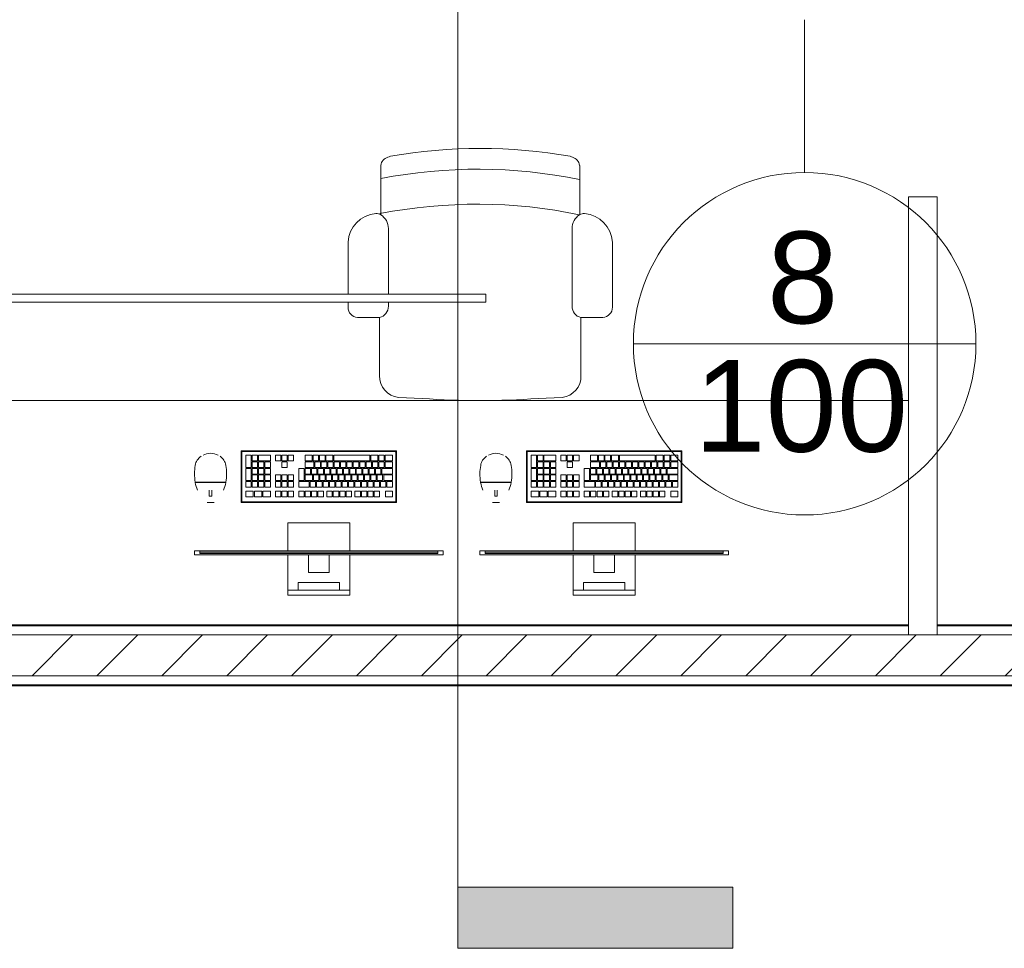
# Model space of a CAD drawing. Header units: metres. Extents: x 2.9 to 42.3, y -72.9 to -49.3.
# Tile 244 of 256: x 32.4 to 34.8, y -72.6 to -70.3. Entities that reach past the tile are written whole.
import ezdxf

# ---------------------------------------------------------------- set-up
doc = ezdxf.new("R2010")
doc.units = ezdxf.units.M
for name, color, linetype, lineweight in [('A-FLOR', 7, 'Continuous', 18), ('A-GENM', 7, 'Continuous', 18), ('A-WALL', 7, 'Continuous', 18), ('A-WALL-PATT', 7, 'Continuous', 18), ('G-ANNO-SYMB', 7, 'Continuous', 9), ('I-FURN', 7, 'Continuous', 18), ('I-WALL', 7, 'Continuous', 18)]:
    doc.layers.add(name, color=color, linetype=linetype, lineweight=lineweight)
doc.layers.add('M-HVAC-CDFF-IDEN', color=1, linetype='Continuous', lineweight=9, true_color=0xff0000)
doc.styles.add('Arial_2', font='arial.ttf', dxfattribs={"height": 0.225})
pattern_1 = [(50, (21.555, -62.929), (0.546555, -0.047815), [0.05715, -0.62865]), (355, (21.555, -62.929), (-0.105728, 0.573166), [0.04572, -0.50292]), (100.451, (21.601, -62.933), (0.440828, 0.525349), [0.04857, -0.53427]), (46.184, (21.555, -62.776), (0.813237, -0.12613), [0.08573, -0.94298]), (96.636, (21.623, -62.787), (0.712212, 0.742287), [0.07286, -0.80141]), (351.184, (21.555, -62.776), (0.712217, 0.742274), [0.06858, -0.75438]), (21, (21.631, -62.814), (0.454846, -0.306795), [0.05715, -0.62865]), (326, (21.631, -62.814), (0.185405, 0.55256), [0.04572, -0.50292]), (71.451, (21.669, -62.84), (0.640251, 0.245763), [0.04857, -0.53427]), (37.5, (21.555, -62.929), (0.009261, 0.2536672), [0.02515, -0.47168, 0.02515, -0.48539, -0.50482]), (37.5, (21.555, -62.929), (0.009261, 0.2536672), [-1.007, 0.02515, -0.47968]), (7.5, (21.555, -62.929), (0.2004558, 0.300546), [0.02515, -0.26594, 0.02515, -0.46025, -0.1924]), (7.5, (21.555, -62.929), (0.2004558, 0.300546), [-0.77648, 0.02515, -0.16726]), (327.5, (21.385, -62.929), (0.4067682, -0.0171882), [0.02515, -0.16535, 0.02515, -0.56921, -0.78867]), (327.5, (21.385, -62.929), (0.4067682, -0.0171882), [-0.78486, 0.02515, -0.76352]), (317.5, (21.309, -62.929), (0.444383, 0.0762794), [0.02515, -0.2225, 0.02515, -0.36957, -0.56007]), (317.5, (21.309, -62.929), (0.444383, 0.0762794), [-0.64237, 0.02515, -0.53492])]

# ---------------------------------------------------------------- blocks, each defined once
blk = doc.blocks.new('CADEIRA GIRATÓRIA OPERACIONAL COM BRAÇO - High Back Fully Upholstered-V9-2PAV')
at = {"layer": 'I-FURN', "color": 253, "true_color": 0xaaaaaa}
for p, q in [((-0.1421, -0.0052), (-0.2007, -0.0078)), ((0.2007, -0.0078), (0.1421, -0.0052)), ((-0.2469, -0.0612), (-0.2469, -0.2036)), ((0.2469, -0.2036), (0.2469, -0.0612)), ((-0.2469, -0.2036), (-0.3007, -0.2036)), ((0.3007, -0.2036), (0.2469, -0.2036)), ((-0.3242, -0.2293), (-0.3242, -0.3887)), ((-0.2252, -0.2315), (-0.2252, -0.4225)), ((0.2252, -0.2315), (0.2252, -0.2411)), ((0.3242, -0.2411), (0.3242, -0.2293)), ((0.2252, -0.2611), (0.2252, -0.4225)), ((0.3242, -0.3887), (0.3242, -0.2611)), ((-0.2439, -0.4559), (-0.2439, -0.5772)), ((0.2439, -0.5772), (0.2439, -0.4559))]:
    blk.add_line(p, q, dxfattribs=at)
for centre, radius, start, end in [((0, -1.953), 1.953, 85.8275, 94.1725), ((-0.195, -0.0595), 0.052, 96.2753, 181.8688), ((0.195, -0.0595), 0.052, 358.1312, 83.7247), ((-0.2983, -0.2293), 0.0259, 95.2759, 180), ((-0.2539, -0.2315), 0.0287, 360, 75.9119), ((0.2539, -0.2315), 0.0287, 104.0881, 180), ((0.2983, -0.2293), 0.0259, 360, 84.7241), ((-0.2492, -0.3843), 0.0751, 183.3831, 264.7806), ((0.2492, -0.3843), 0.0751, 275.2194, 356.6169), ((-0.2643, -0.4225), 0.0391, 301.4893, 360), ((0.2643, -0.4225), 0.0391, 180, 238.5107), ((-0.2543, -0.4408), 0.0184, 264.7806, 304.7545), ((0.0083, 0.7541), 1.236, 258.2294, 281.0827), ((0.2543, -0.4408), 0.0184, 235.2455, 275.2194), ((0.2543, -0.4408), 0.0184, 235.2455, 275.2194), ((0.0063, 0.6682), 1.236, 258.3229, 281.0827), ((-0.2192, -0.5734), 0.0249, 188.7931, 252.7089), ((0.2192, -0.5734), 0.0249, 287.2911, 351.2069), ((-0.1985, -0.5252), 0.0773, 248.6542, 253.5306), ((0, 0.6572), 1.2757, 260.0509, 279.9491), ((0.1985, -0.5252), 0.0773, 286.4694, 291.3458)]:
    blk.add_arc(centre, radius, start, end, dxfattribs=at)
blk = doc.blocks.new('COMPUTADOR_ TECLADO_MONITOR_MOUSE - Keyboard-V10-2PAV')
at = {"layer": 'A-GENM', "color": 253, "true_color": 0xaaaaaa}
for p, q in [((0.0762, 0.2274), (-0.0762, 0.2274)), ((-0.0762, 0.2274), (-0.0762, 0.2147)), ((0.0762, 0.2147), (0.0762, 0.2274)), ((-0.0762, 0.2147), (0.0762, 0.2147)), ((-0.0762, 0.2084), (-0.0762, 0.2147)), ((-0.0762, 0.1278), (-0.0762, 0.2084)), ((0.0508, 0.2147), (-0.0508, 0.2147)), ((-0.0508, 0.2147), (-0.0508, 0.1957)), ((-0.0508, 0.1957), (0.0508, 0.1957)), ((0.0508, 0.1957), (0.0508, 0.2147)), ((0.0762, 0.2147), (0.0762, 0.2084)), ((0.0762, 0.2084), (0.0762, 0.1278)), ((0.0254, 0.1711), (-0.0254, 0.1711)), ((-0.0254, 0.1711), (-0.0254, 0.1278)), ((0.0254, 0.1278), (0.0254, 0.1711)), ((0.3048, 0.1278), (-0.3048, 0.1278)), ((-0.3048, 0.1278), (-0.3048, 0.1183)), ((-0.2921, 0.1183), (-0.2921, 0.1246)), ((-0.2921, 0.1246), (0.2921, 0.1246)), ((0.2921, 0.1246), (-0.2921, 0.1246)), ((-0.2921, 0.1246), (-0.2921, 0.1214)), ((-0.2921, 0.1214), (0.2921, 0.1214)), ((-0.0254, 0.1278), (0.0254, 0.1278)), ((0.2921, 0.1246), (0.2921, 0.1183)), ((0.2921, 0.1214), (0.2921, 0.1246)), ((0.3048, 0.1183), (0.3048, 0.1278)), ((-0.3048, 0.1183), (-0.2921, 0.1183)), ((0.2921, 0.1183), (-0.2921, 0.1183)), ((-0.0762, 0.0496), (-0.0762, 0.1183)), ((0.0762, 0.1183), (0.0762, 0.0496)), ((0.2921, 0.1183), (0.3048, 0.1183)), ((-0.0762, 0.0496), (0.0762, 0.0496)), ((-0.1905, 0), (0.1905, 0)), ((-0.1905, -0.127), (-0.1905, 0)), ((-0.1889, -0.0032), (-0.1889, -0.1238)), ((0.1873, -0.0016), (-0.1873, -0.0016)), ((-0.1632, -0.0146), (-0.1808, -0.0146)), ((-0.1808, -0.0146), (-0.1808, -0.0285)), ((-0.1632, -0.0285), (-0.1632, -0.0146)), ((-0.1358, -0.0146), (-0.149, -0.0146)), ((-0.149, -0.0146), (-0.149, -0.0285)), ((-0.1358, -0.0285), (-0.1358, -0.0146)), ((-0.1201, -0.0146), (-0.1333, -0.0146)), ((-0.1333, -0.0146), (-0.1333, -0.0285)), ((-0.1201, -0.0285), (-0.1201, -0.0146)), ((-0.1044, -0.0146), (-0.1177, -0.0146)), ((-0.1177, -0.0146), (-0.1177, -0.0285)), ((-0.1044, -0.0285), (-0.1044, -0.0146)), ((-0.0887, -0.0146), (-0.102, -0.0146)), ((-0.102, -0.0146), (-0.102, -0.0285)), ((-0.0887, -0.0285), (-0.0887, -0.0146)), ((-0.0668, -0.0146), (-0.0801, -0.0146)), ((-0.0801, -0.0146), (-0.0801, -0.0285)), ((-0.0668, -0.0285), (-0.0668, -0.0146)), ((-0.0512, -0.0146), (-0.0644, -0.0146)), ((-0.0644, -0.0146), (-0.0644, -0.0285)), ((-0.0512, -0.0285), (-0.0512, -0.0146)), ((-0.0355, -0.0146), (-0.0488, -0.0146)), ((-0.0488, -0.0146), (-0.0488, -0.0285)), ((-0.0355, -0.0285), (-0.0355, -0.0146)), ((-0.0198, -0.0146), (-0.0331, -0.0146)), ((-0.0331, -0.0146), (-0.0331, -0.0285)), ((-0.0198, -0.0285), (-0.0198, -0.0146)), ((0.0021, -0.0146), (-0.0112, -0.0146)), ((-0.0112, -0.0146), (-0.0112, -0.0285)), ((0.0021, -0.0285), (0.0021, -0.0146)), ((0.0177, -0.0146), (0.0045, -0.0146)), ((0.0045, -0.0146), (0.0045, -0.0285)), ((0.0177, -0.0285), (0.0177, -0.0146)), ((0.0334, -0.0146), (0.0202, -0.0146)), ((0.0202, -0.0146), (0.0202, -0.0285)), ((0.0334, -0.0285), (0.0334, -0.0146)), ((0.0491, -0.0146), (0.0358, -0.0146)), ((0.0358, -0.0146), (0.0358, -0.0285)), ((0.0491, -0.0285), (0.0491, -0.0146)), ((0.075, -0.0146), (0.0617, -0.0146)), ((0.0617, -0.0146), (0.0617, -0.0285)), ((0.075, -0.0285), (0.075, -0.0146)), ((0.0906, -0.0146), (0.0774, -0.0146)), ((0.0774, -0.0146), (0.0774, -0.0285)), ((0.0906, -0.0285), (0.0906, -0.0146)), ((0.1063, -0.0146), (0.093, -0.0146)), ((0.093, -0.0146), (0.093, -0.0285)), ((0.1063, -0.0285), (0.1063, -0.0146)), ((0.1372, -0.0146), (0.1188, -0.0146)), ((0.1188, -0.0146), (0.1188, -0.0285)), ((0.1372, -0.0285), (0.1372, -0.0146)), ((0.1581, -0.0146), (0.1398, -0.0146)), ((0.1398, -0.0146), (0.1398, -0.0285)), ((0.1581, -0.0285), (0.1581, -0.0146)), ((0.1791, -0.0146), (0.1607, -0.0146)), ((0.1607, -0.0146), (0.1607, -0.0285)), ((0.1791, -0.0285), (0.1791, -0.0146)), ((0.1889, -0.1238), (0.1889, -0.0032)), ((0.1905, 0), (0.1905, -0.127)), ((0.2742, 0), (0.2569, 0)), ((0.2686, -0.0156), (0.2622, -0.0156)), ((0.2622, -0.0156), (0.2622, -0.0303)), ((0.2686, -0.0303), (0.2686, -0.0156)), ((-0.1808, -0.0285), (-0.1632, -0.0285)), ((-0.1671, -0.0376), (-0.1804, -0.0376)), ((-0.1804, -0.0376), (-0.1804, -0.0515)), ((-0.1671, -0.0515), (-0.1671, -0.0376)), ((-0.1514, -0.0376), (-0.1647, -0.0376)), ((-0.1647, -0.0376), (-0.1647, -0.0515)), ((-0.1514, -0.0515), (-0.1514, -0.0376)), ((-0.149, -0.0285), (-0.1358, -0.0285)), ((-0.1358, -0.0376), (-0.149, -0.0376)), ((-0.149, -0.0376), (-0.149, -0.0515)), ((-0.1358, -0.0515), (-0.1358, -0.0376)), ((-0.1333, -0.0285), (-0.1201, -0.0285)), ((-0.1201, -0.0376), (-0.1333, -0.0376)), ((-0.1333, -0.0376), (-0.1333, -0.0515)), ((-0.1201, -0.0515), (-0.1201, -0.0376)), ((-0.1177, -0.0285), (-0.1044, -0.0285)), ((-0.1044, -0.0376), (-0.1177, -0.0376)), ((-0.1177, -0.0376), (-0.1177, -0.0515)), ((-0.1044, -0.0515), (-0.1044, -0.0376)), ((-0.102, -0.0285), (-0.0887, -0.0285)), ((-0.0887, -0.0376), (-0.102, -0.0376)), ((-0.102, -0.0376), (-0.102, -0.0515)), ((-0.0887, -0.0515), (-0.0887, -0.0376)), ((-0.0731, -0.0376), (-0.0863, -0.0376)), ((-0.0863, -0.0376), (-0.0863, -0.0515)), ((-0.0801, -0.0285), (-0.0668, -0.0285)), ((-0.0731, -0.0515), (-0.0731, -0.0376)), ((-0.0574, -0.0376), (-0.0706, -0.0376)), ((-0.0706, -0.0376), (-0.0706, -0.0515)), ((-0.0644, -0.0285), (-0.0512, -0.0285)), ((-0.0574, -0.0515), (-0.0574, -0.0376)), ((-0.0417, -0.0376), (-0.055, -0.0376)), ((-0.055, -0.0376), (-0.055, -0.0515)), ((-0.0488, -0.0285), (-0.0355, -0.0285)), ((-0.0417, -0.0515), (-0.0417, -0.0376)), ((-0.026, -0.0376), (-0.0393, -0.0376)), ((-0.0393, -0.0376), (-0.0393, -0.0515)), ((-0.0331, -0.0285), (-0.0198, -0.0285)), ((-0.026, -0.0515), (-0.026, -0.0376)), ((-0.0103, -0.0376), (-0.0236, -0.0376)), ((-0.0236, -0.0376), (-0.0236, -0.0515)), ((-0.0112, -0.0285), (0.0021, -0.0285)), ((-0.0103, -0.0515), (-0.0103, -0.0376)), ((0.0053, -0.0376), (-0.0079, -0.0376)), ((-0.0079, -0.0376), (-0.0079, -0.0515)), ((0.0045, -0.0285), (0.0177, -0.0285)), ((0.0053, -0.0515), (0.0053, -0.0376)), ((0.021, -0.0376), (0.0077, -0.0376)), ((0.0077, -0.0376), (0.0077, -0.0515)), ((0.0202, -0.0285), (0.0334, -0.0285)), ((0.021, -0.0515), (0.021, -0.0376)), ((0.0491, -0.0376), (0.0234, -0.0376)), ((0.0234, -0.0376), (0.0234, -0.0515)), ((0.0358, -0.0285), (0.0491, -0.0285)), ((0.0491, -0.0515), (0.0491, -0.0376)), ((0.0617, -0.0285), (0.075, -0.0285)), ((0.075, -0.0376), (0.0617, -0.0376)), ((0.0617, -0.0376), (0.0617, -0.0515)), ((0.075, -0.0515), (0.075, -0.0376)), ((0.0774, -0.0285), (0.0906, -0.0285)), ((0.0906, -0.0376), (0.0774, -0.0376)), ((0.0774, -0.0376), (0.0774, -0.0515)), ((0.0906, -0.0515), (0.0906, -0.0376)), ((0.093, -0.0285), (0.1063, -0.0285)), ((0.1063, -0.0376), (0.093, -0.0376)), ((0.093, -0.0376), (0.093, -0.0515)), ((0.1063, -0.0515), (0.1063, -0.0376)), ((0.1188, -0.0285), (0.1372, -0.0285)), ((0.1321, -0.0376), (0.1188, -0.0376)), ((0.1188, -0.0376), (0.1188, -0.0515)), ((0.1321, -0.0515), (0.1321, -0.0376)), ((0.1477, -0.0376), (0.1345, -0.0376)), ((0.1345, -0.0376), (0.1345, -0.0515)), ((0.1398, -0.0285), (0.1581, -0.0285)), ((0.1477, -0.0515), (0.1477, -0.0376)), ((0.1634, -0.0376), (0.1501, -0.0376)), ((0.1501, -0.0376), (0.1501, -0.0515)), ((0.1607, -0.0285), (0.1791, -0.0285)), ((0.1634, -0.0515), (0.1634, -0.0376)), ((0.1791, -0.0376), (0.1658, -0.0376)), ((0.1658, -0.0376), (0.1658, -0.0515)), ((0.1791, -0.0515), (0.1791, -0.0376)), ((-0.1804, -0.0515), (-0.1671, -0.0515)), ((-0.1591, -0.0539), (-0.1804, -0.0539)), ((-0.1804, -0.0539), (-0.1804, -0.0678)), ((-0.1804, -0.0678), (-0.1591, -0.0678)), ((-0.1547, -0.0702), (-0.1804, -0.0702)), ((-0.1804, -0.0702), (-0.1804, -0.0841)), ((-0.1647, -0.0515), (-0.1514, -0.0515)), ((-0.1591, -0.0678), (-0.1591, -0.0539)), ((-0.1434, -0.0539), (-0.1566, -0.0539)), ((-0.1566, -0.0539), (-0.1566, -0.0678)), ((-0.1566, -0.0678), (-0.1434, -0.0678)), ((-0.1547, -0.0841), (-0.1547, -0.0702)), ((-0.139, -0.0702), (-0.1523, -0.0702)), ((-0.1523, -0.0702), (-0.1523, -0.0841)), ((-0.149, -0.0515), (-0.1358, -0.0515)), ((-0.1434, -0.0678), (-0.1434, -0.0539)), ((-0.1277, -0.0539), (-0.141, -0.0539)), ((-0.141, -0.0539), (-0.141, -0.0678)), ((-0.141, -0.0678), (-0.1277, -0.0678)), ((-0.139, -0.0841), (-0.139, -0.0702)), ((-0.1233, -0.0702), (-0.1366, -0.0702)), ((-0.1366, -0.0702), (-0.1366, -0.0841)), ((-0.1333, -0.0515), (-0.1201, -0.0515)), ((-0.1277, -0.0678), (-0.1277, -0.0539)), ((-0.112, -0.0539), (-0.1253, -0.0539)), ((-0.1253, -0.0539), (-0.1253, -0.0678)), ((-0.1253, -0.0678), (-0.112, -0.0678)), ((-0.1233, -0.0841), (-0.1233, -0.0702)), ((-0.1076, -0.0702), (-0.1209, -0.0702)), ((-0.1209, -0.0702), (-0.1209, -0.0841)), ((-0.1177, -0.0515), (-0.1044, -0.0515)), ((-0.112, -0.0678), (-0.112, -0.0539)), ((-0.0964, -0.0539), (-0.1096, -0.0539)), ((-0.1096, -0.0539), (-0.1096, -0.0678)), ((-0.1096, -0.0678), (-0.0964, -0.0678)), ((-0.1076, -0.0841), (-0.1076, -0.0702)), ((-0.092, -0.0702), (-0.1052, -0.0702)), ((-0.1052, -0.0702), (-0.1052, -0.0841)), ((-0.102, -0.0515), (-0.0887, -0.0515)), ((-0.0964, -0.0678), (-0.0964, -0.0539)), ((-0.0807, -0.0539), (-0.0939, -0.0539)), ((-0.0939, -0.0539), (-0.0939, -0.0678)), ((-0.0939, -0.0678), (-0.0807, -0.0678)), ((-0.092, -0.0841), (-0.092, -0.0702)), ((-0.0763, -0.0702), (-0.0896, -0.0702)), ((-0.0896, -0.0702), (-0.0896, -0.0841)), ((-0.0863, -0.0515), (-0.0731, -0.0515)), ((-0.0807, -0.0678), (-0.0807, -0.0539)), ((-0.065, -0.0539), (-0.0783, -0.0539)), ((-0.0783, -0.0539), (-0.0783, -0.0678)), ((-0.0783, -0.0678), (-0.065, -0.0678)), ((-0.0763, -0.0841), (-0.0763, -0.0702)), ((-0.0606, -0.0702), (-0.0739, -0.0702)), ((-0.0739, -0.0702), (-0.0739, -0.0841)), ((-0.0706, -0.0515), (-0.0574, -0.0515)), ((-0.065, -0.0678), (-0.065, -0.0539)), ((-0.0493, -0.0539), (-0.0626, -0.0539)), ((-0.0626, -0.0539), (-0.0626, -0.0678)), ((-0.0626, -0.0678), (-0.0493, -0.0678)), ((-0.0606, -0.0841), (-0.0606, -0.0702)), ((-0.0449, -0.0702), (-0.0582, -0.0702)), ((-0.0582, -0.0702), (-0.0582, -0.0841)), ((-0.055, -0.0515), (-0.0417, -0.0515)), ((-0.0493, -0.0678), (-0.0493, -0.0539)), ((-0.0336, -0.0539), (-0.0469, -0.0539)), ((-0.0469, -0.0539), (-0.0469, -0.0678)), ((-0.0469, -0.0678), (-0.0336, -0.0678)), ((-0.0449, -0.0841), (-0.0449, -0.0702)), ((-0.0293, -0.0702), (-0.0425, -0.0702)), ((-0.0425, -0.0702), (-0.0425, -0.0841)), ((-0.0393, -0.0515), (-0.026, -0.0515)), ((-0.0336, -0.0678), (-0.0336, -0.0539)), ((-0.018, -0.0539), (-0.0312, -0.0539)), ((-0.0312, -0.0539), (-0.0312, -0.0678)), ((-0.0312, -0.0678), (-0.018, -0.0678)), ((-0.0293, -0.0841), (-0.0293, -0.0702)), ((-0.0136, -0.0702), (-0.0268, -0.0702)), ((-0.0268, -0.0702), (-0.0268, -0.0841)), ((-0.0236, -0.0515), (-0.0103, -0.0515)), ((-0.018, -0.0678), (-0.018, -0.0539)), ((-0.0023, -0.0539), (-0.0156, -0.0539)), ((-0.0156, -0.0539), (-0.0156, -0.0678)), ((-0.0156, -0.0678), (-0.0023, -0.0678)), ((-0.0136, -0.0841), (-0.0136, -0.0702)), ((0.0021, -0.0702), (-0.0112, -0.0702)), ((-0.0112, -0.0702), (-0.0112, -0.0841)), ((-0.0079, -0.0515), (0.0053, -0.0515)), ((-0.0023, -0.0678), (-0.0023, -0.0539)), ((0.0134, -0.0539), (0.0001, -0.0539)), ((0.0001, -0.0539), (0.0001, -0.0678)), ((0.0001, -0.0678), (0.0134, -0.0678)), ((0.0021, -0.0841), (0.0021, -0.0702)), ((0.0178, -0.0702), (0.0045, -0.0702)), ((0.0045, -0.0702), (0.0045, -0.0841)), ((0.0077, -0.0515), (0.021, -0.0515)), ((0.0134, -0.0678), (0.0134, -0.0539)), ((0.0334, -0.0539), (0.0158, -0.0539)), ((0.0158, -0.0539), (0.0158, -0.0678)), ((0.0158, -0.0678), (0.0334, -0.0678)), ((0.0178, -0.0841), (0.0178, -0.0702)), ((0.0334, -0.0702), (0.0202, -0.0702)), ((0.0202, -0.0702), (0.0202, -0.0841)), ((0.0234, -0.0515), (0.0491, -0.0515)), ((0.0334, -0.0678), (0.0334, -0.0539)), ((0.0334, -0.0841), (0.0334, -0.0702)), ((0.0491, -0.0539), (0.0359, -0.0539)), ((0.0359, -0.0539), (0.0359, -0.0841)), ((0.0491, -0.0841), (0.0491, -0.0539)), ((0.0617, -0.0515), (0.075, -0.0515)), ((0.0617, -0.0539), (0.0617, -0.0678)), ((0.075, -0.0539), (0.0617, -0.0539)), ((0.0617, -0.0678), (0.075, -0.0678)), ((0.075, -0.0678), (0.075, -0.0539)), ((0.0774, -0.0515), (0.0906, -0.0515)), ((0.0774, -0.0539), (0.0774, -0.0678)), ((0.0906, -0.0539), (0.0774, -0.0539)), ((0.0774, -0.0678), (0.0906, -0.0678)), ((0.0906, -0.0678), (0.0906, -0.0539)), ((0.093, -0.0515), (0.1063, -0.0515)), ((0.093, -0.0539), (0.093, -0.0678)), ((0.1063, -0.0539), (0.093, -0.0539)), ((0.093, -0.0678), (0.1063, -0.0678)), ((0.1063, -0.0678), (0.1063, -0.0539)), ((0.1188, -0.0515), (0.1321, -0.0515)), ((0.1321, -0.0539), (0.1188, -0.0539)), ((0.1188, -0.0539), (0.1188, -0.0678)), ((0.1188, -0.0678), (0.1321, -0.0678)), ((0.1321, -0.0702), (0.1188, -0.0702)), ((0.1188, -0.0702), (0.1188, -0.0841)), ((0.1321, -0.0678), (0.1321, -0.0539)), ((0.1321, -0.0841), (0.1321, -0.0702)), ((0.1345, -0.0515), (0.1477, -0.0515)), ((0.1477, -0.0539), (0.1345, -0.0539)), ((0.1345, -0.0539), (0.1345, -0.0678)), ((0.1345, -0.0678), (0.1477, -0.0678)), ((0.1477, -0.0702), (0.1345, -0.0702)), ((0.1345, -0.0702), (0.1345, -0.0841)), ((0.1477, -0.0678), (0.1477, -0.0539)), ((0.1477, -0.0841), (0.1477, -0.0702)), ((0.1501, -0.0515), (0.1634, -0.0515)), ((0.1634, -0.0539), (0.1501, -0.0539)), ((0.1501, -0.0539), (0.1501, -0.0678)), ((0.1501, -0.0678), (0.1634, -0.0678)), ((0.1634, -0.0702), (0.1501, -0.0702)), ((0.1501, -0.0702), (0.1501, -0.0841)), ((0.1634, -0.0678), (0.1634, -0.0539)), ((0.1634, -0.0841), (0.1634, -0.0702)), ((0.1658, -0.0515), (0.1791, -0.0515)), ((0.1791, -0.0539), (0.1658, -0.0539)), ((0.1658, -0.0539), (0.1658, -0.0841)), ((0.1791, -0.0841), (0.1791, -0.0539)), ((0.3031, -0.0502), (0.228, -0.0502)), ((0.303, -0.0493), (0.2281, -0.0493)), ((0.229, -0.0493), (0.229, -0.0502)), ((0.229, -0.0502), (0.229, -0.0493)), ((0.3022, -0.0502), (0.3022, -0.0493)), ((0.3022, -0.0493), (0.3022, -0.0502)), ((-0.1804, -0.0841), (-0.1547, -0.0841)), ((-0.163, -0.0865), (-0.1804, -0.0865)), ((-0.1804, -0.0865), (-0.1804, -0.1004)), ((-0.163, -0.1004), (-0.163, -0.0865)), ((-0.1473, -0.0865), (-0.1606, -0.0865)), ((-0.1606, -0.0865), (-0.1606, -0.1004)), ((-0.1523, -0.0841), (-0.139, -0.0841)), ((-0.1473, -0.1004), (-0.1473, -0.0865)), ((-0.1317, -0.0865), (-0.1449, -0.0865)), ((-0.1449, -0.0865), (-0.1449, -0.1004)), ((-0.1366, -0.0841), (-0.1233, -0.0841)), ((-0.1317, -0.1004), (-0.1317, -0.0865)), ((-0.116, -0.0865), (-0.1292, -0.0865)), ((-0.1292, -0.0865), (-0.1292, -0.1004)), ((-0.1209, -0.0841), (-0.1076, -0.0841)), ((-0.116, -0.1004), (-0.116, -0.0865)), ((-0.1003, -0.0865), (-0.1136, -0.0865)), ((-0.1136, -0.0865), (-0.1136, -0.1004)), ((-0.1052, -0.0841), (-0.092, -0.0841)), ((-0.1003, -0.1004), (-0.1003, -0.0865)), ((-0.0846, -0.0865), (-0.0979, -0.0865)), ((-0.0979, -0.0865), (-0.0979, -0.1004)), ((-0.0896, -0.0841), (-0.0763, -0.0841)), ((-0.0846, -0.1004), (-0.0846, -0.0865)), ((-0.069, -0.0865), (-0.0822, -0.0865)), ((-0.0822, -0.0865), (-0.0822, -0.1004)), ((-0.0739, -0.0841), (-0.0606, -0.0841)), ((-0.069, -0.1004), (-0.069, -0.0865)), ((-0.0533, -0.0865), (-0.0665, -0.0865)), ((-0.0665, -0.0865), (-0.0665, -0.1004)), ((-0.0582, -0.0841), (-0.0449, -0.0841)), ((-0.0533, -0.1004), (-0.0533, -0.0865)), ((-0.0376, -0.0865), (-0.0509, -0.0865)), ((-0.0509, -0.0865), (-0.0509, -0.1004)), ((-0.0425, -0.0841), (-0.0293, -0.0841)), ((-0.0376, -0.1004), (-0.0376, -0.0865)), ((-0.0219, -0.0865), (-0.0352, -0.0865)), ((-0.0352, -0.0865), (-0.0352, -0.1004)), ((-0.0268, -0.0841), (-0.0136, -0.0841)), ((-0.0219, -0.1004), (-0.0219, -0.0865)), ((-0.0062, -0.0865), (-0.0195, -0.0865)), ((-0.0195, -0.0865), (-0.0195, -0.1004)), ((-0.0112, -0.0841), (0.0021, -0.0841)), ((-0.0062, -0.1004), (-0.0062, -0.0865)), ((0.0094, -0.0865), (-0.0038, -0.0865)), ((-0.0038, -0.0865), (-0.0038, -0.1004)), ((0.0045, -0.0841), (0.0178, -0.0841)), ((0.0094, -0.1004), (0.0094, -0.0865)), ((0.0334, -0.0865), (0.0118, -0.0865)), ((0.0118, -0.0865), (0.0118, -0.1004)), ((0.0202, -0.0841), (0.0334, -0.0841)), ((0.0334, -0.1004), (0.0334, -0.0865)), ((0.0359, -0.0841), (0.0491, -0.0841)), ((0.0906, -0.0865), (0.0774, -0.0865)), ((0.0774, -0.0865), (0.0774, -0.1004)), ((0.0906, -0.1004), (0.0906, -0.0865)), ((0.1188, -0.0841), (0.1321, -0.0841)), ((0.1321, -0.0865), (0.1188, -0.0865)), ((0.1188, -0.0865), (0.1188, -0.1004)), ((0.1321, -0.1004), (0.1321, -0.0865)), ((0.1345, -0.0841), (0.1477, -0.0841)), ((0.1477, -0.0865), (0.1345, -0.0865)), ((0.1345, -0.0865), (0.1345, -0.1004)), ((0.1477, -0.1004), (0.1477, -0.0865)), ((0.1501, -0.0841), (0.1634, -0.0841)), ((0.1634, -0.0865), (0.1501, -0.0865)), ((0.1501, -0.0865), (0.1501, -0.1004)), ((0.1634, -0.1004), (0.1634, -0.0865)), ((0.1658, -0.0841), (0.1791, -0.0841)), ((0.1791, -0.0865), (0.1658, -0.0865)), ((0.1658, -0.0865), (0.1658, -0.1167)), ((0.1791, -0.1167), (0.1791, -0.0865)), ((-0.1804, -0.1004), (-0.163, -0.1004)), ((-0.163, -0.1028), (-0.1804, -0.1028)), ((-0.1804, -0.1028), (-0.1804, -0.1167)), ((-0.1804, -0.1167), (-0.163, -0.1167)), ((-0.163, -0.1167), (-0.163, -0.1028)), ((-0.1606, -0.1004), (-0.1473, -0.1004)), ((-0.1473, -0.1028), (-0.1606, -0.1028)), ((-0.1606, -0.1028), (-0.1606, -0.1167)), ((-0.1606, -0.1167), (-0.1473, -0.1167)), ((-0.1473, -0.1167), (-0.1473, -0.1028)), ((-0.1449, -0.1004), (-0.1317, -0.1004)), ((-0.1275, -0.1028), (-0.1449, -0.1028)), ((-0.1449, -0.1028), (-0.1449, -0.1167)), ((-0.1449, -0.1167), (-0.1275, -0.1167)), ((-0.1292, -0.1004), (-0.116, -0.1004)), ((-0.1275, -0.1167), (-0.1275, -0.1028)), ((-0.0372, -0.1028), (-0.1251, -0.1028)), ((-0.1251, -0.1028), (-0.1251, -0.1167)), ((-0.1251, -0.1167), (-0.0372, -0.1167)), ((-0.1136, -0.1004), (-0.1003, -0.1004)), ((-0.0979, -0.1004), (-0.0846, -0.1004)), ((-0.0822, -0.1004), (-0.069, -0.1004)), ((-0.0665, -0.1004), (-0.0533, -0.1004)), ((-0.0509, -0.1004), (-0.0376, -0.1004)), ((-0.0372, -0.1167), (-0.0372, -0.1028)), ((-0.0352, -0.1004), (-0.0219, -0.1004)), ((-0.0176, -0.1028), (-0.0348, -0.1028)), ((-0.0348, -0.1028), (-0.0348, -0.1167)), ((-0.0348, -0.1167), (-0.0176, -0.1167)), ((-0.0195, -0.1004), (-0.0062, -0.1004)), ((-0.0176, -0.1167), (-0.0176, -0.1028)), ((-0.0019, -0.1028), (-0.0152, -0.1028)), ((-0.0152, -0.1028), (-0.0152, -0.1167)), ((-0.0152, -0.1167), (-0.0019, -0.1167)), ((-0.0038, -0.1004), (0.0094, -0.1004)), ((-0.0019, -0.1167), (-0.0019, -0.1028)), ((0.0138, -0.1028), (0.0005, -0.1028)), ((0.0005, -0.1028), (0.0005, -0.1167)), ((0.0005, -0.1167), (0.0138, -0.1167)), ((0.0118, -0.1004), (0.0334, -0.1004)), ((0.0138, -0.1167), (0.0138, -0.1028)), ((0.0334, -0.1028), (0.0162, -0.1028)), ((0.0162, -0.1028), (0.0162, -0.1167)), ((0.0162, -0.1167), (0.0334, -0.1167)), ((0.0334, -0.1167), (0.0334, -0.1028)), ((0.0617, -0.1028), (0.0617, -0.1167)), ((0.075, -0.1028), (0.0617, -0.1028)), ((0.0617, -0.1167), (0.075, -0.1167)), ((0.075, -0.1167), (0.075, -0.1028)), ((0.0774, -0.1004), (0.0906, -0.1004)), ((0.0774, -0.1028), (0.0774, -0.1167)), ((0.0906, -0.1028), (0.0774, -0.1028)), ((0.0774, -0.1167), (0.0906, -0.1167)), ((0.0906, -0.1167), (0.0906, -0.1028)), ((0.093, -0.1028), (0.093, -0.1167)), ((0.1063, -0.1028), (0.093, -0.1028)), ((0.093, -0.1167), (0.1063, -0.1167)), ((0.1063, -0.1167), (0.1063, -0.1028)), ((0.1188, -0.1004), (0.1321, -0.1004)), ((0.1477, -0.1028), (0.1188, -0.1028)), ((0.1188, -0.1028), (0.1188, -0.1167)), ((0.1188, -0.1167), (0.1477, -0.1167)), ((0.1345, -0.1004), (0.1477, -0.1004)), ((0.1477, -0.1167), (0.1477, -0.1028)), ((0.1501, -0.1004), (0.1634, -0.1004)), ((0.1634, -0.1028), (0.1501, -0.1028)), ((0.1501, -0.1028), (0.1501, -0.1167)), ((0.1501, -0.1167), (0.1634, -0.1167)), ((0.1634, -0.1167), (0.1634, -0.1028)), ((0.1658, -0.1167), (0.1791, -0.1167)), ((0.1905, -0.127), (-0.1905, -0.127)), ((-0.1873, -0.1254), (0.1873, -0.1254))]:
    blk.add_line(p, q, dxfattribs=at)
for centre, radius, start, end in [((-0.1873, -0.0032), 0.00159, 90, 180), ((0.1873, -0.0032), 0.00159, 0, 90), ((0.3085, -0.0631), 0.0815, 156.5946, 170.2657), ((0.2227, -0.0631), 0.0815, 9.7343, 23.4054), ((0.3509, -0.0704), 0.1246, 170.6435, 189.7343), ((0.1802, -0.0704), 0.1246, 350.2657, 9.3565), ((0.2619, -0.0857), 0.0343, 189.7343, 235.0949), ((0.2692, -0.0857), 0.0343, 304.9051, 350.2657), ((0.2697, -0.0694), 0.0523, 244.5006, 265.4994), ((0.2615, -0.0694), 0.0523, 274.5006, 295.4994), ((-0.1873, -0.1238), 0.00159, 180, 270), ((0.1873, -0.1238), 0.00159, 270, 0)]:
    blk.add_arc(centre, radius, start, end, dxfattribs=at)
blk = doc.blocks.new('Led_Stripe_11805 - Led_Stripe_11805-8119667-2PAV')
at = {"layer": 'A-GENM', "color": 253, "true_color": 0xaaaaaa}
for p, q in [((-2, 0.01), (2, 0.01)), ((2, 0.01), (2, -0.01)), ((2, -0.01), (-2, -0.01))]:
    blk.add_line(p, q, dxfattribs=at)
blk = doc.blocks.new('4 GRE - ESCOLA DE CINEMA E AUDIOVISUAL CINE REX R07_rvt-1-2PAV')
at = {"layer": 'A-WALL-PATT', "true_color": 0xd4d4d4}
h = blk.add_hatch(dxfattribs=at)
h.set_pattern_fill('FP_1', color=254, style=0, pattern_type=2)
h.set_pattern_definition(pattern_1)
h.paths.add_polyline_path([(20.7433, -71.7956), (26.8885, -71.7956), (26.8885, -71.7931), (20.3114, -71.7931), (20.31, -71.7956), (20.4353, -71.7956)])
h.paths.add_polyline_path([(17.436, -71.7956), (17.4385, -71.7956), (17.4385, -71.7931), (17.436, -71.7931)])
h.paths.add_polyline_path([(39.8676, -71.7956), (40.1673, -71.7956), (40.1673, -71.7933), (34.6726, -71.7931), (34.6726, -71.7956), (37.3764, -71.7956)])
h.paths.add_polyline_path([(34.6026, -71.7956), (34.6026, -71.7931), (28.5335, -71.7931), (28.5335, -71.7956), (34.2962, -71.7956)])
h.paths.add_polyline_path([(17.5835, -71.7956), (18.9385, -71.7956), (18.9385, -71.7931), (17.5835, -71.7931)])
h.paths.add_polyline_path([(19.0835, -71.7956), (20.2847, -71.7952), (20.2834, -71.7931), (19.0835, -71.7931)])
h.paths.add_polyline_path([(27.0335, -71.7956), (28.3885, -71.7956), (28.3885, -71.7931), (27.0335, -71.7931)])
h = blk.add_hatch(dxfattribs=at)
h.set_pattern_fill('FP_2', color=254, style=0, pattern_type=2)
h.set_pattern_definition([(45, (21.555, -62.929), (-0.0795495, 0.0795495), [])])
h.paths.add_polyline_path([(26.9037, -71.9181), (40.1673, -71.9181), (40.1673, -71.8181), (17.436, -71.8181), (17.436, -71.8793), (17.0502, -71.8793), (17.0502, -71.9181), (26.2877, -71.9181)])
h = blk.add_hatch(dxfattribs=at)
h.set_pattern_fill('FP_1', color=254, style=0, pattern_type=2)
h.set_pattern_definition(pattern_1)
h.paths.add_polyline_path([(26.9037, -71.9431), (40.1673, -71.9431), (40.1673, -71.9406), (17.0502, -71.9406), (17.0502, -71.9431), (26.2877, -71.9431)])
at = {"layer": 'A-FLOR', "color": 253, "true_color": 0xaaaaaa}
blk.add_line((34.6026, -71.2431), (28.536, -71.2431), dxfattribs=at)
at = {"layer": 'A-WALL', "color": 253, "true_color": 0xaaaaaa}
for p, q in [((34.6026, -71.7956), (28.5335, -71.7956)), ((34.6026, -71.7931), (28.536, -71.7931)), ((34.6026, -71.7931), (34.6026, -71.7956)), ((34.6026, -71.7956), (34.6026, -71.8181)), ((35.0073, -71.7931), (34.6726, -71.7931)), ((34.6726, -71.7931), (34.6726, -71.7956)), ((40.1673, -71.7956), (34.6726, -71.7956)), ((34.6726, -71.7956), (34.6726, -71.8181)), ((34.6026, -71.8181), (28.511, -71.8181)), ((34.6726, -71.8181), (34.6026, -71.8181)), ((34.6726, -71.8181), (34.6026, -71.8181)), ((40.1673, -71.8181), (34.6726, -71.8181)), ((40.1673, -71.9181), (17.0502, -71.9181)), ((40.1673, -71.9406), (17.0502, -71.9406)), ((17.0502, -71.9431), (40.1673, -71.9431))]:
    blk.add_line(p, q, dxfattribs=at)
at = {"layer": 'I-WALL', "color": 253, "true_color": 0xaaaaaa}
for p, q in [((34.6026, -70.7431), (34.6026, -71.7931)), ((34.6726, -70.7431), (34.6026, -70.7431)), ((34.6726, -71.7931), (34.6726, -70.7431))]:
    blk.add_line(p, q, dxfattribs=at)
at = {"layer": 'A-GENM', "color": 253, "lineweight": 18, "true_color": 0xaaaaaa, "extrusion": (0, 0, -1), "rotation": 180}
blk.add_blockref('Led_Stripe_11805 - Led_Stripe_11805-8119667-2PAV', (-31.566, -70.9919), dxfattribs=at)
at = {"layer": 'A-GENM', "color": 253, "lineweight": 18, "true_color": 0xaaaaaa, "rotation": 180}
for p in [(33.1564, -71.4934), (33.8564, -71.4934)]:
    blk.add_blockref('COMPUTADOR_ TECLADO_MONITOR_MOUSE - Keyboard-V10-2PAV', p, dxfattribs=at)
at = {"layer": 'I-FURN', "color": 253, "lineweight": 18, "true_color": 0xaaaaaa, "rotation": 180}
blk.add_blockref('CADEIRA GIRATÓRIA OPERACIONAL COM BRAÇO - High Back Fully Upholstered-V9-2PAV', (33.5523, -71.2431), dxfattribs=at)
blk = doc.blocks.new('M_Identificador de terminal de ar_BTS - Em caixas-852561-2PAV')
at = {"layer": 'M-HVAC-CDFF-IDEN'}
blk.add_line((-0.0056, 0), (0.0056, 0), dxfattribs=at)
blk.add_circle((0, 0), 0.0056, dxfattribs=at)
blk = doc.blocks.new('Corte - M_Final do corte - Preenchido-28045-2PAV')
at = {"layer": 'G-ANNO-SYMB'}
blk.add_hatch(color=256, dxfattribs=at).paths.add_polyline_path([(0, 0.009), (0, 0), (-0.002, 0), (-0.002, 0.009)])
for p, q in [((0, 0.009), (-0.002, 0.009)), ((-0.002, 0.009), (-0.002, 0)), ((0, 0), (0, 0.009)), ((-0.002, 0), (0, 0))]:
    blk.add_line(p, q, dxfattribs=at)

msp = doc.modelspace()

# ---------------------------------------------------------------- linework, layer by layer
at = {"layer": 'G-ANNO-SYMB'}
msp.add_line((33.497, -50.5084), (33.497, -72.4368), dxfattribs=at)
at = {"layer": 'M-HVAC-CDFF-IDEN'}
msp.add_line((34.348, -70.3085), (34.348, -70.6835), dxfattribs=at)

# ---------------------------------------------------------------- block references
at = {"lineweight": 5}
msp.add_blockref('4 GRE - ESCOLA DE CINEMA E AUDIOVISUAL CINE REX R07_rvt-1-2PAV', (0, 0), dxfattribs=at)
at = {"layer": 'G-ANNO-SYMB', "extrusion": (0, 0, -1), "xscale": 74.99999999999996, "yscale": 74.99999999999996, "zscale": 74.99999999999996, "rotation": 90.00000000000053}
msp.add_blockref('Corte - M_Final do corte - Preenchido-28045-2PAV', (-33.497, -72.4368), dxfattribs=at)
at = {"layer": 'M-HVAC-CDFF-IDEN', "xscale": 74.99999999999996, "yscale": 74.99999999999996, "zscale": 74.99999999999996}
msp.add_blockref('M_Identificador de terminal de ar_BTS - Em caixas-852561-2PAV', (34.348, -71.1035), dxfattribs=at)

# ---------------------------------------------------------------- texts
at = {"layer": 'M-HVAC-CDFF-IDEN', "color": 7, "char_height": 0.225, "attachment_point": 1, "style": 'Arial_2'}
for s, insert, width in [('8', (34.2558, -70.8284), 0.216456), ('100', (34.0773, -71.1435), 0.649367)]:
    msp.add_mtext(s, dxfattribs=dict(at, insert=insert, width=width))

doc.saveas('drawing.dxf')
